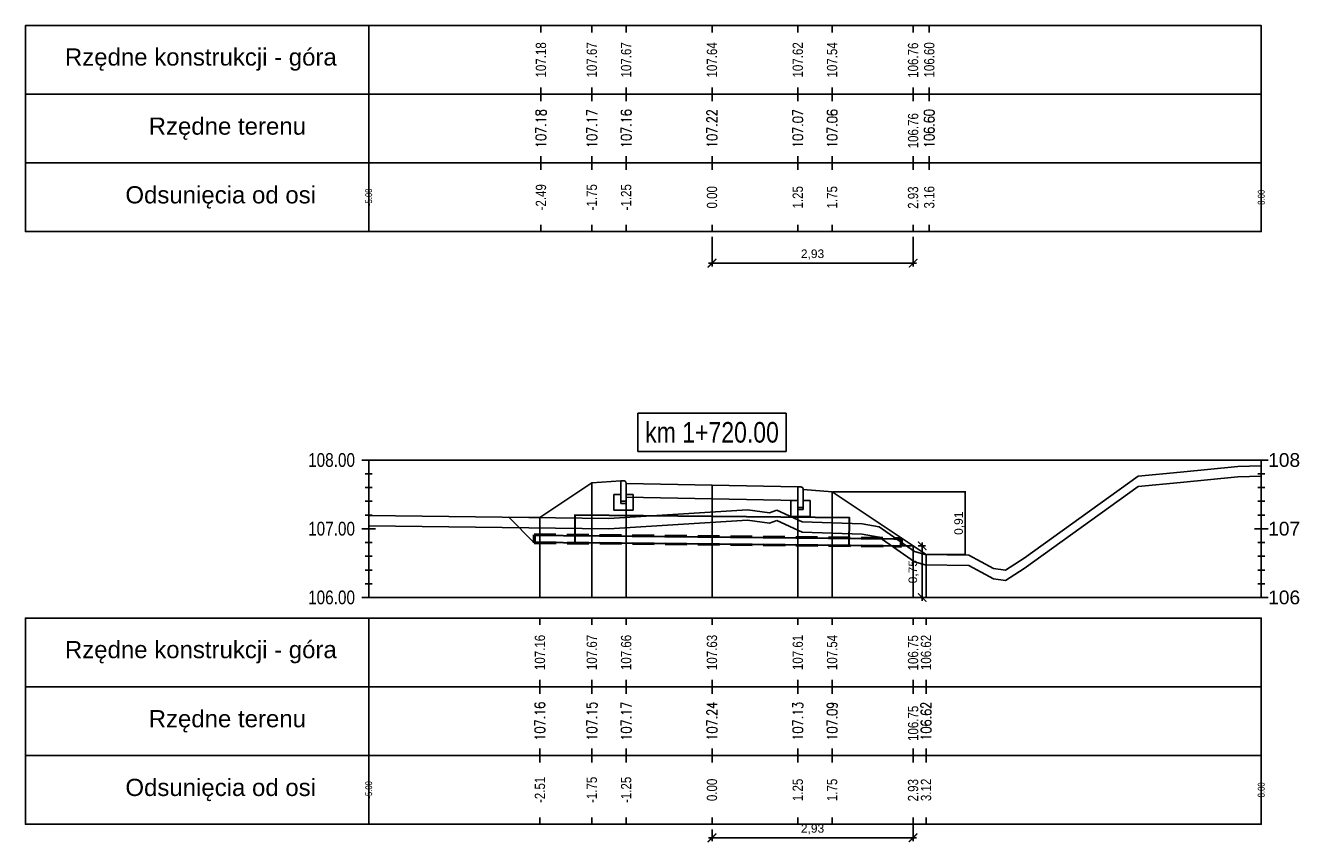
# Model space of a CAD drawing. Extents: x 7537626 to 7538805, y 5722894 to 5725486.
# Tile 80 of 90: x 7538681 to 7538700, y 5725457 to 5725469. Entities that reach past the tile are written whole.
import ezdxf

# ---------------------------------------------------------------- set-up
doc = ezdxf.new("R2010")
doc.units = 0
doc.header["$PDMODE"] = 35
doc.header["$PDSIZE"] = 0.3
doc.linetypes.add('HIDDEN', pattern=[9.525, 6.35, -3.175])
for name, color, linetype in [('C-DROGI-PROFILE', 7, 'Continuous'), ('C-DROGI-PROFILE-ETYKIETY', 7, 'Continuous'), ('C-DROGI-PRZEKROJE-ETYKIETY', 7, 'Continuous'), ('C-POPRZECZKA-przekrój', 2, 'Continuous'), ('C-POPRZECZKA-widok', 1, 'Continuous')]:
    doc.layers.add(name, color=color, linetype=linetype)
for name, color, linetype, true_color in [('C-humus', 7, 'Continuous', 0x003df5), ('C-Teren', 7, 'Continuous', 0x005716), ('poprzeczki', 7, 'Continuous', 0x0000d6)]:
    doc.layers.add(name, color=color, linetype=linetype, true_color=true_color)
doc.layers.add('Pom-plan', color=4, linetype='Continuous', plot=False)
doc.styles.add('2mm08', font='arial.ttf', dxfattribs={"width": 0.8})
doc.styles.add('opis_50', font='arial.ttf', dxfattribs={"height": 0.125})
doc.styles.get("Standard").update_dxf_attribs({"font": 'arial.ttf'})
doc.dimstyles.new('OPIS_50', dxfattribs={"dimscale": 0.5, "dimtxt": 0.125, "dimasz": 0.25, "dimexe": 0.1, "dimexo": 0.15, "dimgap": 0.1, "dimtad": 1, "dimzin": 0, "dimtxsty": 'opis_50', "dimblk": 'ARCHTICK', "dimcen": 0.15, "dimdle": 0.1, "dimaunit": 2, "dimadec": 4, "dimazin": 0, "dimtfac": 1, "dimtmove": 0, "dimatfit": 3, "dimfxl": 1, "dimarcsym": 0})

# ---------------------------------------------------------------- blocks, each defined once
blk = doc.blocks.new('_ArchTick')
at = {"color": 0, "linetype": 'ByBlock', "const_width": 0.15}
blk.add_lwpolyline([(-0.5, -0.5), (0.5, 0.5)], dxfattribs=at)
blk = doc.blocks.new('*D28')
at = {"layer": 'Defpoints', "color": 0, "transparency": 16777216}
for p in [(7538693.223, 5725462.323), (7538694.591, 5725461.411), (7538695.161, 5725461.411)]:
    blk.add_point(p, dxfattribs=at)
at = {"layer": 'poprzeczki', "color": 0, "lineweight": -2, "transparency": 16777216}
for p, q in [((7538693.238, 5725462.323), (7538695.171, 5725462.323)), ((7538695.161, 5725462.333), (7538695.161, 5725461.401)), ((7538694.606, 5725461.411), (7538695.171, 5725461.411))]:
    blk.add_line(p, q, dxfattribs=at)
at = {"layer": 'poprzeczki', "color": 0, "lineweight": -2, "transparency": 16777216, "xscale": 0.025, "yscale": 0.025, "zscale": 0.025}
for p, rotation in [((7538695.161, 5725462.323), 90), ((7538695.161, 5725461.411), 270)]:
    blk.add_blockref('_ArchTick', p, dxfattribs=dict(at, rotation=rotation))
at = {"layer": 'poprzeczki', "color": 0, "transparency": 16777216, "insert": (7538695.076, 5725461.867), "char_height": 0.125, "attachment_point": 5, "rotation": 90, "style": 'opis_50'}
blk.add_mtext('0,91', dxfattribs=at)
blk = doc.blocks.new('geokrata')
at = {"layer": 'C-POPRZECZKA-przekrój', "color": 172, "linetype": 'HIDDEN', "lineweight": 50, "ltscale": 0.05, "true_color": 0x0000cc}
for p, q in [((7538464.885, 5725469.743), (7538470.234, 5725469.689)), ((7538464.887, 5725469.627), (7538470.233, 5725469.573))]:
    blk.add_line(p, q, dxfattribs=at)
at = {"layer": 'C-POPRZECZKA-przekrój', "color": 98, "linetype": 'Continuous', "lineweight": 30, "true_color": 0x006100}
for p, q in [((7538464.892, 5725469.735), (7538465.726, 5725469.726)), ((7538464.893, 5725469.635), (7538465.725, 5725469.626)), ((7538469.225, 5725469.591), (7538470.225, 5725469.581))]:
    blk.add_line(p, q, dxfattribs=at)
for points in [[(7538467.479, 5725470.009), (7538465.479, 5725470.029), (7538465.475, 5725469.629), (7538469.475, 5725469.589), (7538469.479, 5725469.989), (7538467.479, 5725470.009), (7538465.479, 5725470.029), (7538465.476, 5725469.729), (7538470.226, 5725469.681)], [(7538464.892, 5725469.735), (7538464.893, 5725469.635)], [(7538470.225, 5725469.581), (7538470.226, 5725469.681)]]:
    blk.add_lwpolyline(points, dxfattribs=at)
at = {"layer": 'C-POPRZECZKA-przekrój', "color": 172, "linetype": 'HIDDEN', "lineweight": 50, "ltscale": 0.05, "true_color": 0x0000cc}
for points in [[(7538464.885, 5725469.743), (7538464.887, 5725469.627)], [(7538470.233, 5725469.573), (7538470.234, 5725469.689)]]:
    blk.add_lwpolyline(points, dxfattribs=at)
blk = doc.blocks.new('*D263')
at = {"layer": 'Defpoints', "color": 0, "transparency": 16777216}
for p in [(7538691.473, 5725466.111), (7538694.402, 5725466.111), (7538694.402, 5725465.652)]:
    blk.add_point(p, dxfattribs=at)
at = {"layer": 'Pom-plan', "color": 0, "lineweight": -2, "transparency": 16777216}
for p, q in [((7538691.473, 5725466.036), (7538691.473, 5725465.602)), ((7538694.402, 5725466.036), (7538694.402, 5725465.602)), ((7538691.423, 5725465.652), (7538694.452, 5725465.652))]:
    blk.add_line(p, q, dxfattribs=at)
at = {"layer": 'Pom-plan', "color": 0, "lineweight": -2, "transparency": 16777216, "xscale": 0.125, "yscale": 0.125, "zscale": 0.125, "rotation": 180}
blk.add_blockref('_ArchTick', (7538691.473, 5725465.652), dxfattribs=at)
at = {"layer": 'Pom-plan', "color": 0, "lineweight": -2, "transparency": 16777216, "xscale": 0.125, "yscale": 0.125, "zscale": 0.125}
blk.add_blockref('_ArchTick', (7538694.402, 5725465.652), dxfattribs=at)
at = {"layer": 'Pom-plan', "color": 0, "transparency": 16777216, "insert": (7538692.937, 5725465.777), "char_height": 0.125, "attachment_point": 5, "style": 'opis_50'}
blk.add_mtext('2,93', dxfattribs=at)
blk = doc.blocks.new('*D264')
at = {"layer": 'Defpoints', "color": 0, "transparency": 16777216}
for p in [(7538694.402, 5725461.537), (7538694.534, 5725461.537), (7538694.402, 5725460.786)]:
    blk.add_point(p, dxfattribs=at)
at = {"layer": 'Pom-plan', "color": 0, "lineweight": -2, "transparency": 16777216}
for p, q in [((7538694.477, 5725461.537), (7538694.584, 5725461.537)), ((7538694.534, 5725460.736), (7538694.534, 5725461.587)), ((7538694.477, 5725460.786), (7538694.584, 5725460.786))]:
    blk.add_line(p, q, dxfattribs=at)
at = {"layer": 'Pom-plan', "color": 0, "lineweight": -2, "transparency": 16777216, "xscale": 0.125, "yscale": 0.125, "zscale": 0.125}
for p, rotation in [((7538694.534, 5725461.537), 90), ((7538694.534, 5725460.786), 270)]:
    blk.add_blockref('_ArchTick', p, dxfattribs=dict(at, rotation=rotation))
at = {"layer": 'Pom-plan', "color": 0, "transparency": 16777216, "insert": (7538694.409, 5725461.162), "char_height": 0.125, "attachment_point": 5, "rotation": 90, "style": 'opis_50'}
blk.add_mtext('0,75', dxfattribs=at)
blk = doc.blocks.new('*D265')
at = {"layer": 'Defpoints', "color": 0, "transparency": 16777216}
for p in [(7538691.473, 5725457.486), (7538694.402, 5725457.586), (7538694.402, 5725457.289)]:
    blk.add_point(p, dxfattribs=at)
at = {"layer": 'Pom-plan', "color": 0, "lineweight": -2, "transparency": 16777216}
for p, q in [((7538694.402, 5725457.511), (7538694.402, 5725457.239)), ((7538691.423, 5725457.289), (7538694.452, 5725457.289)), ((7538691.473, 5725457.411), (7538691.473, 5725457.239))]:
    blk.add_line(p, q, dxfattribs=at)
at = {"layer": 'Pom-plan', "color": 0, "lineweight": -2, "transparency": 16777216, "xscale": 0.125, "yscale": 0.125, "zscale": 0.125, "rotation": 180}
blk.add_blockref('_ArchTick', (7538691.473, 5725457.289), dxfattribs=at)
at = {"layer": 'Pom-plan', "color": 0, "lineweight": -2, "transparency": 16777216, "xscale": 0.125, "yscale": 0.125, "zscale": 0.125}
blk.add_blockref('_ArchTick', (7538694.402, 5725457.289), dxfattribs=at)
at = {"layer": 'Pom-plan', "color": 0, "transparency": 16777216, "insert": (7538692.937, 5725457.414), "char_height": 0.125, "attachment_point": 5, "style": 'opis_50'}
blk.add_mtext('2,93', dxfattribs=at)

msp = doc.modelspace()

# ---------------------------------------------------------------- linework, layer by layer
at = {"layer": 'C-DROGI-PROFILE', "color": 7, "linetype": 'Continuous', "lineweight": -3}
for p, q in [((7538688.982, 5725469.111), (7538688.982, 5725469.011)), ((7538689.723, 5725469.111), (7538689.723, 5725469.011)), ((7538690.223, 5725469.111), (7538690.223, 5725469.011)), ((7538691.473, 5725469.111), (7538691.473, 5725469.011)), ((7538692.723, 5725469.111), (7538692.723, 5725469.011)), ((7538693.223, 5725469.111), (7538693.223, 5725469.011)), ((7538694.402, 5725469.111), (7538694.402, 5725469.011)), ((7538694.638, 5725469.111), (7538694.638, 5725469.011)), ((7538688.982, 5725468.111), (7538688.982, 5725468.211)), ((7538689.723, 5725468.111), (7538689.723, 5725468.211)), ((7538690.223, 5725468.111), (7538690.223, 5725468.211)), ((7538691.473, 5725468.111), (7538691.473, 5725468.211)), ((7538692.723, 5725468.111), (7538692.723, 5725468.211)), ((7538693.223, 5725468.111), (7538693.223, 5725468.211)), ((7538694.402, 5725468.111), (7538694.402, 5725468.211)), ((7538694.638, 5725468.111), (7538694.638, 5725468.211)), ((7538688.982, 5725468.111), (7538688.982, 5725468.011)), ((7538689.723, 5725468.111), (7538689.723, 5725468.011)), ((7538690.223, 5725468.111), (7538690.223, 5725468.011)), ((7538691.473, 5725468.111), (7538691.473, 5725468.011)), ((7538692.723, 5725468.111), (7538692.723, 5725468.011)), ((7538693.223, 5725468.111), (7538693.223, 5725468.011)), ((7538694.402, 5725468.111), (7538694.402, 5725468.011)), ((7538694.638, 5725468.111), (7538694.638, 5725468.011)), ((7538688.982, 5725467.111), (7538688.982, 5725467.211)), ((7538688.982, 5725467.111), (7538688.982, 5725467.011)), ((7538689.723, 5725467.111), (7538689.723, 5725467.211)), ((7538689.723, 5725467.111), (7538689.723, 5725467.011)), ((7538690.223, 5725467.111), (7538690.223, 5725467.211)), ((7538690.223, 5725467.111), (7538690.223, 5725467.011)), ((7538691.473, 5725467.111), (7538691.473, 5725467.211)), ((7538691.473, 5725467.111), (7538691.473, 5725467.011)), ((7538692.723, 5725467.111), (7538692.723, 5725467.211)), ((7538692.723, 5725467.111), (7538692.723, 5725467.011)), ((7538693.223, 5725467.111), (7538693.223, 5725467.211)), ((7538693.223, 5725467.111), (7538693.223, 5725467.011)), ((7538694.402, 5725467.111), (7538694.402, 5725467.211)), ((7538694.402, 5725467.111), (7538694.402, 5725467.011)), ((7538694.638, 5725467.111), (7538694.638, 5725467.211)), ((7538694.638, 5725467.111), (7538694.638, 5725467.011)), ((7538688.982, 5725466.111), (7538688.982, 5725466.211)), ((7538689.723, 5725466.111), (7538689.723, 5725466.211)), ((7538690.223, 5725466.111), (7538690.223, 5725466.211)), ((7538691.473, 5725466.111), (7538691.473, 5725466.211)), ((7538692.723, 5725466.111), (7538692.723, 5725466.211)), ((7538693.223, 5725466.111), (7538693.223, 5725466.211)), ((7538694.402, 5725466.111), (7538694.402, 5725466.211)), ((7538694.638, 5725466.111), (7538694.638, 5725466.211)), ((7538688.967, 5725460.486), (7538688.967, 5725460.386)), ((7538689.723, 5725460.486), (7538689.723, 5725460.386)), ((7538690.223, 5725460.486), (7538690.223, 5725460.386)), ((7538691.473, 5725460.486), (7538691.473, 5725460.386)), ((7538692.723, 5725460.486), (7538692.723, 5725460.386)), ((7538693.223, 5725460.486), (7538693.223, 5725460.386)), ((7538694.402, 5725460.486), (7538694.402, 5725460.386)), ((7538694.591, 5725460.486), (7538694.591, 5725460.386)), ((7538688.967, 5725459.486), (7538688.967, 5725459.586)), ((7538689.723, 5725459.486), (7538689.723, 5725459.586)), ((7538690.223, 5725459.486), (7538690.223, 5725459.586)), ((7538691.473, 5725459.486), (7538691.473, 5725459.586)), ((7538692.723, 5725459.486), (7538692.723, 5725459.586)), ((7538693.223, 5725459.486), (7538693.223, 5725459.586)), ((7538694.402, 5725459.486), (7538694.402, 5725459.586)), ((7538694.591, 5725459.486), (7538694.591, 5725459.586)), ((7538688.967, 5725459.486), (7538688.967, 5725459.386)), ((7538689.723, 5725459.486), (7538689.723, 5725459.386)), ((7538690.223, 5725459.486), (7538690.223, 5725459.386)), ((7538691.473, 5725459.486), (7538691.473, 5725459.386)), ((7538692.723, 5725459.486), (7538692.723, 5725459.386)), ((7538693.223, 5725459.486), (7538693.223, 5725459.386)), ((7538694.402, 5725459.486), (7538694.402, 5725459.386)), ((7538694.591, 5725459.486), (7538694.591, 5725459.386)), ((7538688.967, 5725458.486), (7538688.967, 5725458.586)), ((7538689.723, 5725458.486), (7538689.723, 5725458.586)), ((7538690.223, 5725458.486), (7538690.223, 5725458.586)), ((7538691.473, 5725458.486), (7538691.473, 5725458.586)), ((7538692.723, 5725458.486), (7538692.723, 5725458.586)), ((7538693.223, 5725458.486), (7538693.223, 5725458.586)), ((7538694.402, 5725458.486), (7538694.402, 5725458.586)), ((7538694.591, 5725458.486), (7538694.591, 5725458.586)), ((7538688.967, 5725458.486), (7538688.967, 5725458.386)), ((7538689.723, 5725458.486), (7538689.723, 5725458.386)), ((7538690.223, 5725458.486), (7538690.223, 5725458.386)), ((7538691.473, 5725458.486), (7538691.473, 5725458.386)), ((7538692.723, 5725458.486), (7538692.723, 5725458.386)), ((7538693.223, 5725458.486), (7538693.223, 5725458.386)), ((7538694.402, 5725458.486), (7538694.402, 5725458.386)), ((7538694.591, 5725458.486), (7538694.591, 5725458.386)), ((7538688.967, 5725457.486), (7538688.967, 5725457.586)), ((7538689.723, 5725457.486), (7538689.723, 5725457.586)), ((7538690.223, 5725457.486), (7538690.223, 5725457.586)), ((7538691.473, 5725457.486), (7538691.473, 5725457.586)), ((7538692.723, 5725457.486), (7538692.723, 5725457.586)), ((7538693.223, 5725457.486), (7538693.223, 5725457.586)), ((7538694.402, 5725457.486), (7538694.402, 5725457.586)), ((7538694.591, 5725457.486), (7538694.591, 5725457.586))]:
    msp.add_line(p, q, dxfattribs=at)
at = {"layer": 'C-DROGI-PROFILE', "color": 1, "linetype": 'Continuous', "lineweight": -3}
for points in [[(7538686.473, 5725468.111), (7538686.473, 5725469.111), (7538681.473, 5725469.111), (7538681.473, 5725468.111)], [(7538686.473, 5725468.111), (7538699.473, 5725468.111), (7538699.473, 5725469.111), (7538686.473, 5725469.111)], [(7538686.473, 5725467.111), (7538686.473, 5725468.111), (7538681.473, 5725468.111), (7538681.473, 5725467.111)], [(7538686.473, 5725467.111), (7538699.473, 5725467.111), (7538699.473, 5725468.111), (7538686.473, 5725468.111)], [(7538686.473, 5725466.111), (7538686.473, 5725467.111), (7538681.473, 5725467.111), (7538681.473, 5725466.111)], [(7538686.473, 5725466.111), (7538699.473, 5725466.111), (7538699.473, 5725467.111), (7538686.473, 5725467.111)], [(7538686.473, 5725459.486), (7538686.473, 5725460.486), (7538681.473, 5725460.486), (7538681.473, 5725459.486)], [(7538686.473, 5725459.486), (7538699.473, 5725459.486), (7538699.473, 5725460.486), (7538686.473, 5725460.486)], [(7538686.473, 5725458.486), (7538686.473, 5725459.486), (7538681.473, 5725459.486), (7538681.473, 5725458.486)], [(7538686.473, 5725458.486), (7538699.473, 5725458.486), (7538699.473, 5725459.486), (7538686.473, 5725459.486)], [(7538686.473, 5725457.486), (7538686.473, 5725458.486), (7538681.473, 5725458.486), (7538681.473, 5725457.486)], [(7538686.473, 5725457.486), (7538699.473, 5725457.486), (7538699.473, 5725458.486), (7538686.473, 5725458.486)]]:
    msp.add_3dface(points, dxfattribs=at)
at = {"layer": 'C-DROGI-PRZEKROJE-ETYKIETY', "color": 1, "linetype": 'Continuous', "lineweight": -3}
for p, q in [((7538689.723, 5725462.453), (7538689.723, 5725460.786)), ((7538690.223, 5725462.446), (7538690.223, 5725460.786)), ((7538691.473, 5725462.421), (7538691.473, 5725460.786)), ((7538692.723, 5725462.396), (7538692.723, 5725460.786)), ((7538693.223, 5725462.323), (7538693.223, 5725460.786)), ((7538688.967, 5725461.948), (7538688.967, 5725460.786)), ((7538694.591, 5725461.411), (7538694.591, 5725460.786))]:
    msp.add_line(p, q, dxfattribs=at)
msp.add_lwpolyline([(7538694.402, 5725461.537), (7538694.402, 5725460.786)], dxfattribs=at)
at = {"layer": 'C-humus'}
for p, q in [((7538698.295, 5725462.46), (7538699.13, 5725462.542)), ((7538699.13, 5725462.542), (7538699.473, 5725462.55)), ((7538696.02, 5725461.21), (7538697.682, 5725462.403)), ((7538697.682, 5725462.403), (7538698.295, 5725462.46)), ((7538689.968, 5725461.787), (7538691.989, 5725461.913)), ((7538691.989, 5725461.913), (7538692.309, 5725461.866)), ((7538692.309, 5725461.866), (7538692.419, 5725461.909)), ((7538692.419, 5725461.909), (7538692.788, 5725461.739)), ((7538686.473, 5725461.828), (7538689.968, 5725461.787)), ((7538692.788, 5725461.739), (7538693.659, 5725461.707)), ((7538693.659, 5725461.707), (7538693.906, 5725461.663)), ((7538693.906, 5725461.663), (7538694.424, 5725461.304)), ((7538694.424, 5725461.304), (7538694.577, 5725461.261)), ((7538694.577, 5725461.261), (7538695.216, 5725461.251)), ((7538695.216, 5725461.251), (7538695.575, 5725461.06)), ((7538695.75, 5725461.033), (7538696.02, 5725461.21)), ((7538695.575, 5725461.06), (7538695.75, 5725461.033))]:
    msp.add_line(p, q, dxfattribs=at)
at = {"layer": 'C-POPRZECZKA-przekrój', "color": 2, "linetype": 'Continuous', "lineweight": -3}
for p, q in [((7538689.723, 5725462.453), (7538690.143, 5725462.486)), ((7538690.183, 5725462.486), (7538690.143, 5725462.486)), ((7538690.143, 5725462.486), (7538690.143, 5725462.156)), ((7538690.189, 5725462.486), (7538690.183, 5725462.486)), ((7538690.197, 5725462.484), (7538690.189, 5725462.486)), ((7538690.206, 5725462.48), (7538690.197, 5725462.484)), ((7538690.212, 5725462.475), (7538690.206, 5725462.48)), ((7538690.216, 5725462.469), (7538690.212, 5725462.475)), ((7538690.22, 5725462.462), (7538690.216, 5725462.469)), ((7538690.223, 5725462.454), (7538690.22, 5725462.462)), ((7538688.967, 5725461.948), (7538689.723, 5725462.453)), ((7538690.043, 5725462.056), (7538690.043, 5725462.286)), ((7538690.043, 5725462.286), (7538690.143, 5725462.286)), ((7538690.143, 5725462.286), (7538690.143, 5725462.186)), ((7538690.223, 5725462.446), (7538690.223, 5725462.454)), ((7538690.223, 5725462.446), (7538691.473, 5725462.421)), ((7538690.223, 5725462.446), (7538690.224, 5725462.246)), ((7538690.223, 5725462.156), (7538690.223, 5725462.446)), ((7538690.223, 5725462.446), (7538690.223, 5725462.286)), ((7538690.223, 5725462.286), (7538690.323, 5725462.286)), ((7538690.323, 5725462.286), (7538690.323, 5725462.056)), ((7538691.473, 5725462.221), (7538691.473, 5725462.421)), ((7538691.473, 5725462.421), (7538692.723, 5725462.396)), ((7538692.723, 5725462.396), (7538692.722, 5725462.196)), ((7538692.763, 5725462.396), (7538692.723, 5725462.396)), ((7538692.723, 5725462.396), (7538692.723, 5725462.066)), ((7538692.769, 5725462.396), (7538692.763, 5725462.396)), ((7538692.777, 5725462.394), (7538692.769, 5725462.396)), ((7538692.786, 5725462.39), (7538692.777, 5725462.394)), ((7538692.792, 5725462.385), (7538692.786, 5725462.39)), ((7538692.796, 5725462.379), (7538692.792, 5725462.385)), ((7538692.8, 5725462.372), (7538692.796, 5725462.379)), ((7538692.803, 5725462.364), (7538692.8, 5725462.372)), ((7538692.803, 5725462.356), (7538692.803, 5725462.364)), ((7538692.803, 5725462.066), (7538692.803, 5725462.356)), ((7538692.803, 5725462.356), (7538692.803, 5725462.196)), ((7538692.803, 5725462.356), (7538693.223, 5725462.323)), ((7538693.223, 5725462.323), (7538694.591, 5725461.411)), ((7538690.143, 5725462.186), (7538690.223, 5725462.186)), ((7538690.143, 5725462.156), (7538690.223, 5725462.156)), ((7538690.224, 5725462.246), (7538691.473, 5725462.221)), ((7538691.473, 5725462.221), (7538692.722, 5725462.196)), ((7538692.623, 5725461.966), (7538692.623, 5725462.196)), ((7538692.623, 5725462.196), (7538692.723, 5725462.196)), ((7538692.723, 5725462.196), (7538692.723, 5725462.096)), ((7538692.723, 5725462.096), (7538692.803, 5725462.096)), ((7538692.803, 5725462.196), (7538692.903, 5725462.196)), ((7538692.903, 5725462.196), (7538692.903, 5725461.966)), ((7538690.323, 5725462.056), (7538690.043, 5725462.056)), ((7538692.903, 5725461.966), (7538692.623, 5725461.966)), ((7538692.723, 5725462.066), (7538692.803, 5725462.066))]:
    msp.add_line(p, q, dxfattribs=at)
at = {"layer": 'C-POPRZECZKA-przekrój'}
for points in [[(7538688.885, 5725461.584), (7538688.515, 5725461.954)], [(7538688.515, 5725461.954), (7538688.967, 5725461.948)], [(7538694.223, 5725461.539), (7538694.402, 5725461.537)]]:
    msp.add_lwpolyline(points, dxfattribs=at)
at = {"layer": 'C-POPRZECZKA-widok', "color": 1, "linetype": 'Continuous', "lineweight": -3}
for p, q in [((7538686.373, 5725462.786), (7538699.573, 5725462.786)), ((7538686.473, 5725460.786), (7538686.473, 5725462.786)), ((7538699.473, 5725460.786), (7538699.473, 5725462.786)), ((7538686.423, 5725462.586), (7538686.523, 5725462.586)), ((7538699.423, 5725462.586), (7538699.523, 5725462.586)), ((7538686.423, 5725462.386), (7538686.523, 5725462.386)), ((7538699.423, 5725462.386), (7538699.523, 5725462.386)), ((7538686.423, 5725462.186), (7538686.523, 5725462.186)), ((7538699.423, 5725462.186), (7538699.523, 5725462.186)), ((7538686.423, 5725461.986), (7538686.523, 5725461.986)), ((7538699.423, 5725461.986), (7538699.523, 5725461.986)), ((7538686.373, 5725461.786), (7538686.573, 5725461.786)), ((7538686.423, 5725461.786), (7538686.523, 5725461.786)), ((7538699.373, 5725461.786), (7538699.573, 5725461.786)), ((7538699.423, 5725461.786), (7538699.523, 5725461.786)), ((7538686.423, 5725461.586), (7538686.523, 5725461.586)), ((7538699.423, 5725461.586), (7538699.523, 5725461.586)), ((7538686.423, 5725461.386), (7538686.523, 5725461.386)), ((7538699.423, 5725461.386), (7538699.523, 5725461.386)), ((7538686.423, 5725461.186), (7538686.523, 5725461.186)), ((7538699.423, 5725461.186), (7538699.523, 5725461.186)), ((7538686.423, 5725460.986), (7538686.523, 5725460.986)), ((7538699.423, 5725460.986), (7538699.523, 5725460.986)), ((7538686.373, 5725460.786), (7538699.573, 5725460.786))]:
    msp.add_line(p, q, dxfattribs=at)
at = {"layer": 'C-POPRZECZKA-widok', "color": 3, "linetype": 'Continuous', "lineweight": -3}
msp.add_3dface([(7538690.393, 5725462.911), (7538692.553, 5725462.911), (7538692.553, 5725463.468), (7538690.393, 5725463.468)], dxfattribs=at)
at = {"layer": 'C-Teren'}
for p, q in [((7538698.295, 5725462.61), (7538699.13, 5725462.692)), ((7538699.13, 5725462.692), (7538699.473, 5725462.7)), ((7538696.02, 5725461.36), (7538697.682, 5725462.553)), ((7538697.682, 5725462.553), (7538698.295, 5725462.61)), ((7538686.473, 5725461.978), (7538689.968, 5725461.937)), ((7538689.968, 5725461.937), (7538691.989, 5725462.063)), ((7538691.989, 5725462.063), (7538692.309, 5725462.016)), ((7538692.309, 5725462.016), (7538692.419, 5725462.059)), ((7538692.419, 5725462.059), (7538692.788, 5725461.889)), ((7538692.788, 5725461.889), (7538693.659, 5725461.857)), ((7538693.659, 5725461.857), (7538693.906, 5725461.813)), ((7538693.906, 5725461.813), (7538694.424, 5725461.454)), ((7538694.424, 5725461.454), (7538694.577, 5725461.411)), ((7538694.577, 5725461.411), (7538695.216, 5725461.401)), ((7538695.216, 5725461.401), (7538695.575, 5725461.21)), ((7538695.75, 5725461.183), (7538696.02, 5725461.36)), ((7538695.575, 5725461.21), (7538695.75, 5725461.183))]:
    msp.add_line(p, q, dxfattribs=at)

# ---------------------------------------------------------------- block references
at = {"layer": 'C-POPRZECZKA-przekrój'}
msp.add_blockref('geokrata', (223.998, -8.043), dxfattribs=at)

# ---------------------------------------------------------------- texts
at = {"layer": 'C-DROGI-PROFILE', "color": 2}
for s, p in [('Rzędne konstrukcji - góra', (7538682.048, 5725468.528)), ('Rzędne terenu', (7538683.268, 5725467.522)), ('Odsunięcia od osi', (7538682.929, 5725466.522)), ('Rzędne konstrukcji - góra', (7538682.048, 5725459.903)), ('Rzędne terenu', (7538683.268, 5725458.897)), ('Odsunięcia od osi', (7538682.929, 5725457.897))]:
    msp.add_text(s, height=0.25, dxfattribs=at).set_placement(p)
at = {"layer": 'C-DROGI-PROFILE-ETYKIETY', "color": 1, "style": '2mm08', "width": 0.8}
for s, p in [('106.76', (7538694.476, 5725468.35)), ('106.76', (7538694.477, 5725467.323)), ('2.93', (7538694.476, 5725466.443)), ('106.75', (7538694.476, 5725459.725)), ('106.75', (7538694.477, 5725458.698)), ('2.93', (7538694.476, 5725457.818))]:
    msp.add_text(s, height=0.15, rotation=90, dxfattribs=at).set_placement(p)
at = {"layer": 'C-DROGI-PROFILE-ETYKIETY', "color": 1, "linetype": 'Continuous', "lineweight": -3, "char_height": 0.15, "attachment_point": 5, "rotation": 90, "style": '2mm08'}
for s, insert in [('107.18', (7538688.982, 5725468.611)), ('107.67', (7538689.723, 5725468.611)), ('107.67', (7538690.223, 5725468.611)), ('107.64', (7538691.473, 5725468.611)), ('107.62', (7538692.723, 5725468.611)), ('107.54', (7538693.223, 5725468.611)), ('106.60', (7538694.638, 5725468.611)), ('{\\Fsimplex.shx|c238;107.18}', (7538688.982, 5725467.611)), ('{\\Fsimplex.shx|c238;107.17}', (7538689.723, 5725467.611)), ('{\\Fsimplex.shx|c238;107.16}', (7538690.223, 5725467.611)), ('{\\Fsimplex.shx|c238;107.22}', (7538691.473, 5725467.611)), ('{\\Fsimplex.shx|c238;107.07}', (7538692.723, 5725467.611)), ('{\\Fsimplex.shx|c238;107.06}', (7538693.223, 5725467.611)), ('{\\Fsimplex.shx|c238;106.60}', (7538694.638, 5725467.611)), ('-2.49', (7538688.982, 5725466.611)), ('-1.75', (7538689.723, 5725466.611)), ('-1.25', (7538690.223, 5725466.611)), ('0.00', (7538691.473, 5725466.611)), ('1.25', (7538692.723, 5725466.611)), ('1.75', (7538693.223, 5725466.611)), ('3.16', (7538694.638, 5725466.611)), ('107.16', (7538688.967, 5725459.986)), ('107.67', (7538689.723, 5725459.986)), ('107.66', (7538690.223, 5725459.986)), ('107.63', (7538691.473, 5725459.986)), ('107.61', (7538692.723, 5725459.986)), ('107.54', (7538693.223, 5725459.986)), ('106.62', (7538694.591, 5725459.986)), ('{\\Fsimplex.shx|c238;107.16}', (7538688.967, 5725458.986)), ('{\\Fsimplex.shx|c238;107.15}', (7538689.723, 5725458.986)), ('{\\Fsimplex.shx|c238;107.17}', (7538690.223, 5725458.986)), ('{\\Fsimplex.shx|c238;107.24}', (7538691.473, 5725458.986)), ('{\\Fsimplex.shx|c238;107.13}', (7538692.723, 5725458.986)), ('{\\Fsimplex.shx|c238;107.09}', (7538693.223, 5725458.986)), ('{\\Fsimplex.shx|c238;106.62}', (7538694.591, 5725458.986)), ('-2.51', (7538688.967, 5725457.986)), ('-1.75', (7538689.723, 5725457.986)), ('-1.25', (7538690.223, 5725457.986)), ('0.00', (7538691.473, 5725457.986)), ('1.25', (7538692.723, 5725457.986)), ('1.75', (7538693.223, 5725457.986)), ('3.12', (7538694.591, 5725457.986))]:
    msp.add_mtext(s, dxfattribs=dict(at, insert=insert))
at = {"layer": 'C-DROGI-PROFILE-ETYKIETY', "color": 7, "linetype": 'Continuous', "lineweight": -3, "char_height": 0.1, "attachment_point": 5, "rotation": 90, "style": '2mm08'}
for s, insert in [('-5.00', (7538686.473, 5725466.611)), ('8.00', (7538699.473, 5725466.611)), ('-5.00', (7538686.473, 5725457.986)), ('8.00', (7538699.473, 5725457.986))]:
    msp.add_mtext(s, dxfattribs=dict(at, insert=insert))
at = {"layer": 'C-POPRZECZKA-widok', "color": 3, "linetype": 'Continuous', "lineweight": -3, "insert": (7538691.473, 5725463.036), "char_height": 0.3, "attachment_point": 8, "style": '2mm08'}
msp.add_mtext('km 1+720.00', dxfattribs=at)
at = {"layer": 'C-POPRZECZKA-widok', "color": 1, "linetype": 'Continuous', "lineweight": -3, "char_height": 0.2, "attachment_point": 6, "style": '2mm08'}
for s, insert in [('108.00', (7538686.273, 5725462.786)), ('107.00', (7538686.273, 5725461.786)), ('106.00', (7538686.273, 5725460.786))]:
    msp.add_mtext(s, dxfattribs=dict(at, insert=insert))
at = {"layer": 'C-POPRZECZKA-widok', "color": 1, "linetype": 'Continuous', "lineweight": -3, "char_height": 0.2, "attachment_point": 4}
for s, insert in [('108', (7538699.573, 5725462.786)), ('107', (7538699.573, 5725461.786)), ('106', (7538699.573, 5725460.786))]:
    msp.add_mtext(s, dxfattribs=dict(at, insert=insert))

# ---------------------------------------------------------------- dimensions: what is measured, and where the dimension line sits
at = {"layer": 'Pom-plan'}
for base, p1, p2, picture, middle in [((7538694.402, 5725465.652), (7538691.473, 5725466.111), (7538694.402, 5725466.111), '*D263', (7538692.937, 5725465.777)), ((7538694.402, 5725457.289), (7538691.473, 5725457.486), (7538694.402, 5725457.586), '*D265', (7538692.937, 5725457.414))]:
    dim = msp.add_linear_dim(base=base, p1=p1, p2=p2, dimstyle='OPIS_50', dxfattribs=at)
    dim.commit()
    dim.dimension.update_dxf_attribs({"geometry": picture, "text_midpoint": middle})
dim = msp.add_linear_dim(base=(7538694.534, 5725461.537), p1=(7538694.402, 5725460.786), p2=(7538694.402, 5725461.537), angle=90, dimstyle='OPIS_50', dxfattribs=at)
dim.commit()
dim.dimension.update_dxf_attribs({"geometry": '*D264', "text_midpoint": (7538694.409, 5725461.162)})
at = {"layer": 'poprzeczki'}
dim = msp.add_linear_dim(base=(7538695.161, 5725461.411), p1=(7538693.223, 5725462.323), p2=(7538694.591, 5725461.411), angle=90, dimstyle='OPIS_50', override={"dimscale": 0.1}, dxfattribs=at)
dim.commit()
dim.dimension.update_dxf_attribs({"geometry": '*D28', "text_midpoint": (7538695.076, 5725461.867)})

doc.saveas('drawing.dxf')
